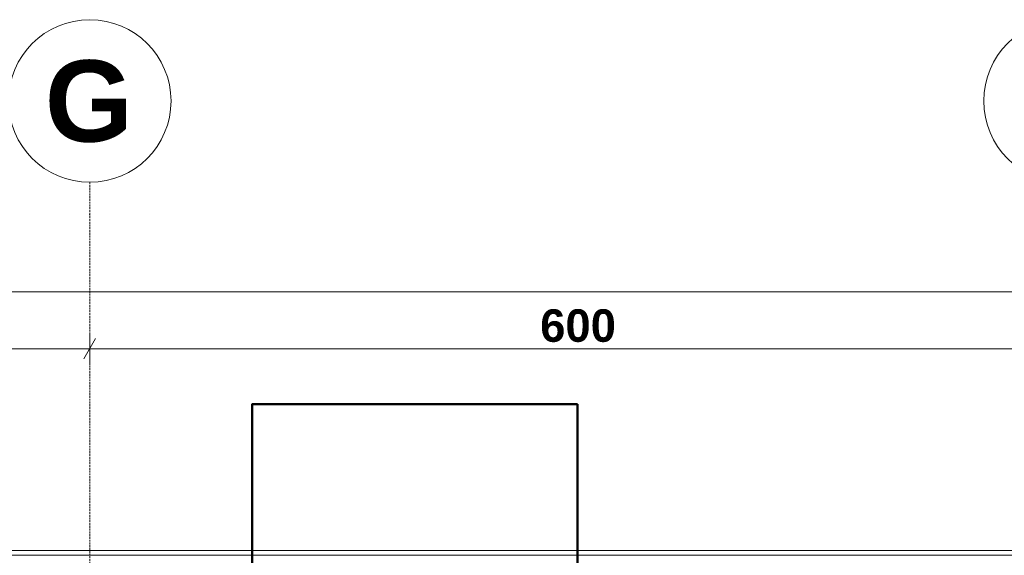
# Model space of a CAD drawing. Extents: x -7314 to 11761, y 144 to 9383.
# Tile 172 of 193: x 4186 to 4792, y 8769 to 9098. Entities that reach past the tile are written whole.
import ezdxf
from ezdxf.xclip import XClip

# ---------------------------------------------------------------- set-up
doc = ezdxf.new("R2010")
doc.units = 0
doc.header["$MEASUREMENT"] = 0
doc.header["$XCLIPFRAME"] = 0
doc.linetypes.add('Krawędzie ukryte', pattern=[68, 48, -20])
doc.linetypes.add('Wipeout_Contour', pattern=[20000, 0, -20000])
for name, color, linetype in [('FORMA - Arch 01 - 220-A Ściany', 7, 'Continuous'), ('FORMA - Arch 01 - 410-K Osie', 7, 'Continuous'), ('FORMA - Arch 04 - Wymiary ogólne', 7, 'Continuous')]:
    doc.layers.add(name, color=color, linetype=linetype)
doc.styles.add('STYL_AUTOMATYCZNY_6', font='arial.ttf')
doc.styles.add('STYL_AUTOMATYCZNY_9', font='arial.ttf')

# ---------------------------------------------------------------- blocks, each defined once
blk = doc.blocks.new('Rysunek_1_1', base_point=(4185.3, -5972.4))
at = {"layer": 'FORMA - Arch 01 - 410-K Osie', "color": 7, "linetype": 'Krawędzie ukryte', "lineweight": 13, "ltscale": 0.025}
blk.add_line((4229.04, 8978.35), (4229.04, 8998.29), dxfattribs=at)
at = {"layer": 'FORMA - Arch 01 - 410-K Osie', "color": 7, "linetype": 'Continuous', "lineweight": 13, "ltscale": 0.025}
for centre in [(4229.04, 9048.29), (4829.04, 9048.29)]:
    blk.add_circle(centre, 50, dxfattribs=at)
at = {"layer": 'FORMA - Arch 01 - 410-K Osie', "color": 7, "linetype": 'Krawędzie ukryte', "lineweight": 13, "ltscale": 0.025}
blk.add_point((4229.04, 8978.35), dxfattribs=at)
blk.add_point((4229.04, 8978.35), dxfattribs=at)
at = {"layer": 'FORMA - Arch 04 - Wymiary ogólne', "color": 154, "linetype": 'Continuous', "lineweight": 13, "ltscale": 0.025}
for p, q in [((2018.1, 8930.89), (9134.24, 8930.89)), ((4229.04, 8905.26), (4229.04, 8886.51)), ((4225.43, 8889.64), (4232.65, 8902.14)), ((4229.04, 8895.89), (3629.04, 8895.89)), ((4829.04, 8895.89), (4229.04, 8895.89))]:
    blk.add_line(p, q, dxfattribs=at)
at = {"layer": 'FORMA - Arch 01 - 410-K Osie', "color": 7, "linetype": 'Continuous', "lineweight": 13, "insert": (4255.71, 9073.29), "char_height": 50, "attachment_point": 3, "style": 'STYL_AUTOMATYCZNY_6'}
blk.add_mtext('\\A1;{\\pqr;\\pt0;\\fArial|b1|i0|c238|p0;\\W1.000000;G}', dxfattribs=at)
at = {"layer": 'FORMA - Arch 04 - Wymiary ogólne', "color": 154, "linetype": 'Continuous', "lineweight": 13, "insert": (4506.16, 8899.89), "char_height": 20, "width": 45.7634, "attachment_point": 7, "style": 'STYL_AUTOMATYCZNY_9'}
blk.add_mtext('\\A1;{\\pql;\\fArial|b1|i0|c238|p0;\\W1.000000;600}', dxfattribs=at)
at = {"color": 254, "linetype": 'Wipeout_Contour', "lineweight": 0, "ltscale": 43325.107899}
blk.add_wipeout([(9134.24, 8771.9), (2018.1, 8771.9), (2018.1, 8768.9), (9134.24, 8768.9)], dxfattribs=at).dxf.layer = 'FORMA - Arch 01 - 220-A Ściany'
at = {"layer": 'FORMA - Arch 01 - 220-A Ściany', "color": 7, "linetype": 'Continuous', "lineweight": 18, "ltscale": 0.025}
blk.add_line((6805.94, 8768.9), (2018.1, 8768.9), dxfattribs=at)
at = {"color": 254, "linetype": 'Wipeout_Contour', "lineweight": 0, "ltscale": 43325.107899}
blk.add_wipeout([(9134.24, 8771.9), (2018.1, 8771.9), (2018.1, 8768.9), (9134.24, 8768.9)], dxfattribs=at).dxf.layer = 'FORMA - Arch 01 - 220-A Ściany'
at = {"layer": 'FORMA - Arch 01 - 220-A Ściany', "color": 7, "linetype": 'Continuous', "lineweight": 13, "ltscale": 0.025}
blk.add_line((9134.24, 8771.9), (2018.1, 8771.9), dxfattribs=at)
at = {"layer": 'FORMA - Arch 01 - 220-A Ściany', "color": 7, "linetype": 'Continuous', "lineweight": 18, "ltscale": 0.025, "flags": 128}
blk.add_lwpolyline([(9134.24, 8771.9), (9134.24, 8768.9), (2018.1, 8768.9), (2018.1, 8771.9)], close=True, dxfattribs=at)
at = {"color": 254, "linetype": 'Wipeout_Contour', "lineweight": 0, "ltscale": 43325.107899}
blk.add_wipeout([(9134.24, 8771.9), (2018.1, 8771.9), (2018.1, 8768.9), (9134.24, 8768.9)], dxfattribs=at).dxf.layer = 'FORMA - Arch 01 - 220-A Ściany'
at = {"color": 254, "linetype": 'Wipeout_Contour', "lineweight": 0, "ltscale": 39027.752036}
blk.add_wipeout([(4273.25, 8771.9), (4273.25, 8769.9), (4275.25, 8769.9), (4275.25, 8771.9)], dxfattribs=at).dxf.layer = 'FORMA - Arch 01 - 220-A Ściany'
at = {"color": 254, "linetype": 'Wipeout_Contour', "lineweight": 0, "ltscale": 39204.630165}
blk.add_wipeout([(4373.25, 8771.9), (4373.25, 8769.9), (4375.25, 8769.9), (4375.25, 8771.9)], dxfattribs=at).dxf.layer = 'FORMA - Arch 01 - 220-A Ściany'
at = {"color": 254, "linetype": 'Wipeout_Contour', "lineweight": 0, "ltscale": 39384.776549}
blk.add_wipeout([(4473.25, 8771.9), (4473.25, 8769.9), (4475.25, 8769.9), (4475.25, 8771.9)], dxfattribs=at).dxf.layer = 'FORMA - Arch 01 - 220-A Ściany'
at = {"color": 254, "linetype": 'Wipeout_Contour', "lineweight": 0, "ltscale": 39568.146547}
blk.add_wipeout([(4573.25, 8771.9), (4573.25, 8769.9), (4575.25, 8769.9), (4575.25, 8771.9)], dxfattribs=at).dxf.layer = 'FORMA - Arch 01 - 220-A Ściany'
at = {"color": 254, "linetype": 'Wipeout_Contour', "lineweight": 0, "ltscale": 39754.695554}
blk.add_wipeout([(4673.25, 8771.9), (4673.25, 8769.9), (4675.25, 8769.9), (4675.25, 8771.9)], dxfattribs=at).dxf.layer = 'FORMA - Arch 01 - 220-A Ściany'
at = {"color": 254, "linetype": 'Wipeout_Contour', "lineweight": 0, "ltscale": 39944.379029}
blk.add_wipeout([(4773.25, 8771.9), (4773.25, 8769.9), (4775.25, 8769.9), (4775.25, 8771.9)], dxfattribs=at).dxf.layer = 'FORMA - Arch 01 - 220-A Ściany'
at = {"layer": 'FORMA - Arch 01 - 220-A Ściany', "color": 7, "linetype": 'Continuous', "lineweight": 18, "ltscale": 0.025}
blk.add_line((5251.51, 8768.9), (3824.83, 8768.9), dxfattribs=at)
at = {"color": 254, "linetype": 'Wipeout_Contour', "lineweight": 0, "ltscale": 43325.107899}
blk.add_wipeout([(9134.24, 8771.9), (2018.1, 8771.9), (2018.1, 8768.9), (9134.24, 8768.9)], dxfattribs=at).dxf.layer = 'FORMA - Arch 01 - 220-A Ściany'
at = {"layer": 'FORMA - Arch 01 - 220-A Ściany', "color": 7, "linetype": 'Continuous', "lineweight": 13, "ltscale": 0.025}
blk.add_line((9134.24, 8771.9), (2018.1, 8771.9), dxfattribs=at)
at = {"layer": 'FORMA - Arch 01 - 220-A Ściany', "color": 7, "linetype": 'Continuous', "lineweight": 18, "ltscale": 0.025, "flags": 128}
blk.add_lwpolyline([(9134.24, 8771.9), (9134.24, 8768.9), (2018.1, 8768.9), (2018.1, 8771.9)], close=True, dxfattribs=at)
at = {"color": 254, "linetype": 'Wipeout_Contour', "lineweight": 0, "ltscale": 39027.752036}
blk.add_wipeout([(4273.25, 8771.9), (4273.25, 8769.9), (4275.25, 8769.9), (4275.25, 8771.9)], dxfattribs=at).dxf.layer = 'FORMA - Arch 01 - 220-A Ściany'
at = {"color": 254, "linetype": 'Wipeout_Contour', "lineweight": 0, "ltscale": 39204.630165}
blk.add_wipeout([(4373.25, 8771.9), (4373.25, 8769.9), (4375.25, 8769.9), (4375.25, 8771.9)], dxfattribs=at).dxf.layer = 'FORMA - Arch 01 - 220-A Ściany'
at = {"color": 254, "linetype": 'Wipeout_Contour', "lineweight": 0, "ltscale": 39384.776549}
blk.add_wipeout([(4473.25, 8771.9), (4473.25, 8769.9), (4475.25, 8769.9), (4475.25, 8771.9)], dxfattribs=at).dxf.layer = 'FORMA - Arch 01 - 220-A Ściany'
at = {"color": 254, "linetype": 'Wipeout_Contour', "lineweight": 0, "ltscale": 39568.146547}
blk.add_wipeout([(4573.25, 8771.9), (4573.25, 8769.9), (4575.25, 8769.9), (4575.25, 8771.9)], dxfattribs=at).dxf.layer = 'FORMA - Arch 01 - 220-A Ściany'
at = {"color": 254, "linetype": 'Wipeout_Contour', "lineweight": 0, "ltscale": 39754.695554}
blk.add_wipeout([(4673.25, 8771.9), (4673.25, 8769.9), (4675.25, 8769.9), (4675.25, 8771.9)], dxfattribs=at).dxf.layer = 'FORMA - Arch 01 - 220-A Ściany'
at = {"color": 254, "linetype": 'Wipeout_Contour', "lineweight": 0, "ltscale": 39944.379029}
blk.add_wipeout([(4773.25, 8771.9), (4773.25, 8769.9), (4775.25, 8769.9), (4775.25, 8771.9)], dxfattribs=at).dxf.layer = 'FORMA - Arch 01 - 220-A Ściany'
at = {"layer": 'FORMA - Arch 01 - 220-A Ściany', "color": 7, "linetype": 'Continuous', "lineweight": 13, "ltscale": 0.025}
for p, q in [((4273.25, 8771.9), (4275.25, 8771.9)), ((4373.25, 8771.9), (4375.25, 8771.9)), ((4473.25, 8771.9), (4475.25, 8771.9)), ((4573.25, 8771.9), (4575.25, 8771.9)), ((4673.25, 8771.9), (4675.25, 8771.9)), ((4773.25, 8771.9), (4775.25, 8771.9))]:
    blk.add_line(p, q, dxfattribs=at)
at = {"layer": 'FORMA - Arch 01 - 220-A Ściany', "color": 7, "linetype": 'Continuous', "lineweight": 18, "ltscale": 0.025, "flags": 128}
for points in [[(4273.25, 8771.9), (4273.25, 8769.9), (4275.25, 8769.9), (4275.25, 8771.9)], [(4373.25, 8771.9), (4373.25, 8769.9), (4375.25, 8769.9), (4375.25, 8771.9)], [(4473.25, 8771.9), (4473.25, 8769.9), (4475.25, 8769.9), (4475.25, 8771.9)], [(4573.25, 8771.9), (4573.25, 8769.9), (4575.25, 8769.9), (4575.25, 8771.9)], [(4673.25, 8771.9), (4673.25, 8769.9), (4675.25, 8769.9), (4675.25, 8771.9)], [(4773.25, 8771.9), (4773.25, 8769.9), (4775.25, 8769.9), (4775.25, 8771.9)]]:
    blk.add_lwpolyline(points, close=True, dxfattribs=at)
at = {"color": 254, "linetype": 'Wipeout_Contour', "lineweight": 0, "ltscale": 43325.107899}
blk.add_wipeout([(9134.24, 8771.9), (2018.1, 8771.9), (2018.1, 8768.9), (9134.24, 8768.9)], dxfattribs=at).dxf.layer = 'FORMA - Arch 01 - 220-A Ściany'
at = {"layer": 'FORMA - Arch 01 - 220-A Ściany', "color": 7, "linetype": 'Continuous', "lineweight": 18, "ltscale": 0.025}
blk.add_line((9134.24, 8768.9), (2018.1, 8768.9), dxfattribs=at)
at = {"color": 254, "linetype": 'Wipeout_Contour', "lineweight": 0, "ltscale": 43325.107899}
blk.add_wipeout([(9134.24, 8771.9), (2018.1, 8771.9), (2018.1, 8768.9), (9134.24, 8768.9)], dxfattribs=at).dxf.layer = 'FORMA - Arch 01 - 220-A Ściany'
at = {"layer": 'FORMA - Arch 01 - 220-A Ściany', "color": 7, "linetype": 'Continuous', "lineweight": 13, "ltscale": 0.025}
blk.add_line((9134.24, 8771.9), (2018.1, 8771.9), dxfattribs=at)
at = {"layer": 'FORMA - Arch 01 - 220-A Ściany', "color": 7, "linetype": 'Continuous', "lineweight": 18, "ltscale": 0.025, "flags": 128}
blk.add_lwpolyline([(9134.24, 8771.9), (9134.24, 8768.9), (2018.1, 8768.9), (2018.1, 8771.9)], close=True, dxfattribs=at)
at = {"layer": 'FORMA - Arch 01 - 410-K Osie', "color": 7, "linetype": 'Krawędzie ukryte', "lineweight": 13, "ltscale": 0.025}
blk.add_line((4229.04, 5890.7), (4229.04, 8978.35), dxfattribs=at)

msp = doc.modelspace()

# ---------------------------------------------------------------- block references
at = {"lineweight": 20}
ref = msp.add_blockref('Rysunek_1_1', (4185.29965, -5972.39804), dxfattribs=at)
XClip(ref).set_block_clipping_path([(254.0251470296, 246.5573808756), (9689.7973583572, 9358.9497337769)])

# ---------------------------------------------------------------- next in the draw order: linework, layer by layer
at = {"lineweight": 50}
msp.add_lwpolyline([(4529.04065, 8861.89689), (4529.04065, 8611.89689), (4329.04065, 8611.89689), (4329.04065, 8861.89689), (4529.04065, 8861.89689)], dxfattribs=at)
msp.add_lwpolyline([(4529.04065, 8861.89689), (4529.04065, 8611.89689), (4329.04065, 8611.89689), (4329.04065, 8861.89689), (4529.04065, 8861.89689)], dxfattribs=at)

doc.saveas('drawing.dxf')
